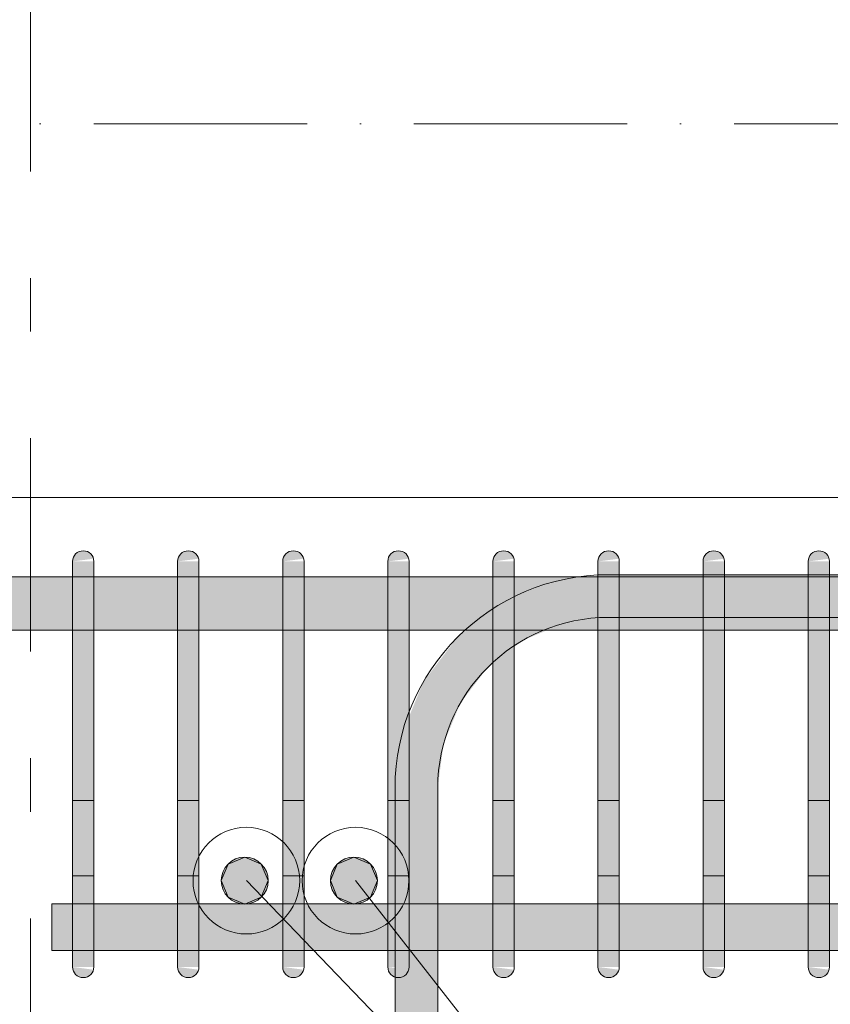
# Model space of a CAD drawing. Header units: millimetres. Extents: x -25607 to 9385, y 1894 to 10168.
# Tile 65 of 181: x -8380 to -8000, y 8682 to 9144. Entities that reach past the tile are written whole.
import ezdxf

# ---------------------------------------------------------------- set-up
doc = ezdxf.new("R2010")
doc.units = ezdxf.units.MM
doc.linetypes.add('Čerchovaná', pattern=[150, 100, -25, 0, -25])
doc.linetypes.add('Čára osnovy', pattern=[225, 100, -50, 25, -50])
for name, color, linetype, lineweight in [('A-FLOR-LEVL', 51, 'Continuous', 5), ('S-BEAM', 12, 'Continuous', 9), ('S-COLS', 52, 'Continuous', 9), ('S-GRID', 1, 'Continuous', 5), ('S-RBAR', 171, 'Continuous', 5), ('S-RBAR-IDEN', 171, 'Continuous', 5)]:
    doc.layers.add(name, color=color, linetype=linetype, lineweight=lineweight)

msp = doc.modelspace()

# ---------------------------------------------------------------- hatches: boundary and pattern name
at = {"layer": 'S-RBAR'}
for color, points in [(7, [(-8355.23, 8890), (-8345.4, 8891.29), (-8345.9, 8892.5), (-8346.69, 8893.54), (-8347.89, 8894.4), (-8348.94, 8894.83), (-8350.23, 8895), (-8351.52, 8894.83), (-8352.73, 8894.33), (-8353.77, 8893.54), (-8354.56, 8892.5), (-8355.06, 8891.29)]), (7, [(-8305.97, 8890), (-8296.14, 8891.29), (-8296.64, 8892.5), (-8297.43, 8893.54), (-8298.47, 8894.33), (-8300.46, 8894.93), (-8300.97, 8895), (-8302.26, 8894.83), (-8303.47, 8894.33), (-8304.5, 8893.54), (-8305.3, 8892.5), (-8305.8, 8891.29)]), (7, [(-8256.7, 8890), (-8246.87, 8891.29), (-8247.37, 8892.5), (-8248.17, 8893.54), (-8249.37, 8894.4), (-8250.41, 8894.83), (-8251.7, 8895), (-8253, 8894.83), (-8254.2, 8894.33), (-8255.24, 8893.54), (-8256.03, 8892.5), (-8256.53, 8891.29)]), (7, [(-8207.44, 8890), (-8197.61, 8891.29), (-8198.11, 8892.5), (-8198.91, 8893.54), (-8200.1, 8894.4), (-8201.15, 8894.83), (-8202.44, 8895), (-8203.74, 8894.83), (-8204.94, 8894.33), (-8205.98, 8893.54), (-8206.77, 8892.5), (-8207.27, 8891.29)]), (7, [(-8158.18, 8890), (-8148.35, 8891.29), (-8148.85, 8892.5), (-8149.64, 8893.54), (-8150.84, 8894.4), (-8151.88, 8894.83), (-8153.18, 8895), (-8154.47, 8894.83), (-8155.68, 8894.33), (-8156.71, 8893.54), (-8157.51, 8892.5), (-8158.01, 8891.29)]), (7, [(-8108.92, 8890), (-8099.09, 8891.29), (-8099.59, 8892.5), (-8100.38, 8893.54), (-8101.58, 8894.4), (-8102.62, 8894.83), (-8103.92, 8895), (-8105.21, 8894.83), (-8106.42, 8894.33), (-8107.56, 8893.39), (-8108.25, 8892.5), (-8108.75, 8891.29)]), (7, [(-8059.65, 8890), (-8049.82, 8891.29), (-8050.32, 8892.5), (-8051.12, 8893.54), (-8052.32, 8894.4), (-8053.36, 8894.83), (-8054.65, 8895), (-8055.95, 8894.83), (-8057.15, 8894.33), (-8058.19, 8893.54), (-8058.98, 8892.5), (-8059.48, 8891.29)]), (7, [(-8010.39, 8890), (-8000.56, 8891.29), (-8001.06, 8892.5), (-8001.86, 8893.54), (-8003.05, 8894.4), (-8004.1, 8894.83), (-8005.39, 8895), (-8006.68, 8894.83), (-8007.89, 8894.33), (-8008.93, 8893.54), (-8009.72, 8892.5), (-8010.22, 8891.29)]), (7, [(-8345.23, 8865), (-8345.23, 8890), (-8355.23, 8890), (-8355.23, 8865)]), (7, [(-8295.97, 8865), (-8296.14, 8890), (-8305.97, 8890), (-8305.97, 8865), (-8300.46, 8865)]), (7, [(-8246.7, 8865), (-8246.7, 8890), (-8256.7, 8890), (-8256.7, 8865)]), (7, [(-8197.44, 8865), (-8197.44, 8890), (-8207.44, 8890), (-8207.44, 8865)]), (7, [(-8148.18, 8865), (-8148.18, 8890), (-8158.18, 8890), (-8158.18, 8865)]), (7, [(-8107.56, 8865), (-8098.92, 8865), (-8099.09, 8890), (-8108.92, 8890), (-8108.92, 8865)]), (7, [(-8049.65, 8865), (-8049.65, 8890), (-8059.65, 8890), (-8059.65, 8865)]), (7, [(-8000.39, 8865), (-8000.39, 8890), (-8010.39, 8890), (-8010.39, 8865)]), (7, [(-8345.23, 8725), (-8345.23, 8865), (-8355.23, 8865), (-8355.23, 8725)]), (7, [(-8295.97, 8725), (-8295.97, 8865), (-8305.97, 8865), (-8305.97, 8725), (-8300.46, 8725)]), (7, [(-8246.7, 8725), (-8246.7, 8865), (-8256.7, 8865), (-8256.7, 8725)]), (7, [(-8197.44, 8725), (-8197.44, 8865), (-8207.44, 8865), (-8207.44, 8725)]), (7, [(-8148.18, 8725), (-8148.18, 8865), (-8158.18, 8865), (-8158.18, 8725)]), (7, [(-8098.92, 8725), (-8098.92, 8865), (-8108.92, 8865), (-8108.92, 8725), (-8107.56, 8725)]), (7, [(-8049.65, 8725), (-8049.65, 8865), (-8059.65, 8865), (-8059.65, 8725)]), (7, [(-8000.39, 8725), (-8000.39, 8865), (-8010.39, 8865), (-8010.39, 8725)]), (256, [(-8274.51, 8729.45), (-8266.73, 8732.67), (-8263.51, 8740.45), (-8266.73, 8748.22), (-8274.51, 8751.45), (-8282.29, 8748.22), (-8285.51, 8740.45), (-8282.29, 8732.67)]), (256, [(-8223.34, 8729.45), (-8215.56, 8732.67), (-8212.34, 8740.45), (-8215.56, 8748.22), (-8223.34, 8751.45), (-8231.12, 8748.22), (-8234.34, 8740.45), (-8231.12, 8732.67)]), (7, [(-8345.4, 8700), (-8345.23, 8700), (-8345.23, 8725), (-8355.23, 8725), (-8355.23, 8700), (-8350.23, 8700)]), (7, [(-8296.14, 8700), (-8295.97, 8700), (-8295.97, 8725), (-8305.97, 8725), (-8305.97, 8700), (-8300.46, 8700)]), (7, [(-8246.87, 8700), (-8246.7, 8700), (-8246.7, 8725), (-8256.7, 8725), (-8256.7, 8700), (-8251.7, 8700)]), (7, [(-8197.61, 8700), (-8197.44, 8700), (-8197.44, 8725), (-8207.44, 8725), (-8207.44, 8700), (-8202.44, 8700)]), (7, [(-8148.35, 8700), (-8148.18, 8700), (-8148.18, 8725), (-8158.18, 8725), (-8158.18, 8700), (-8153.18, 8700)]), (7, [(-8099.09, 8700), (-8098.92, 8700), (-8098.92, 8725), (-8108.92, 8725), (-8108.92, 8700), (-8103.92, 8700)]), (7, [(-8049.82, 8700), (-8049.65, 8700), (-8049.65, 8725), (-8059.65, 8725), (-8059.65, 8700), (-8054.65, 8700)]), (7, [(-8000.56, 8700), (-8000.39, 8700), (-8000.39, 8725), (-8010.39, 8725), (-8010.39, 8700), (-8005.39, 8700)]), (7, [(-8350.23, 8695), (-8348.94, 8695.17), (-8347.73, 8695.67), (-8346.69, 8696.46), (-8345.9, 8697.5), (-8345.4, 8698.71), (-8355.23, 8700), (-8355.06, 8698.71), (-8354.56, 8697.5), (-8353.77, 8696.46), (-8352.73, 8695.67), (-8351.52, 8695.17)]), (7, [(-8300.97, 8695), (-8299.67, 8695.17), (-8298.47, 8695.67), (-8297.43, 8696.46), (-8296.64, 8697.5), (-8296.14, 8698.71), (-8305.97, 8700), (-8305.8, 8698.71), (-8305.3, 8697.5), (-8304.5, 8696.46), (-8303.47, 8695.67), (-8302.26, 8695.17)]), (7, [(-8251.7, 8695), (-8250.41, 8695.17), (-8249.2, 8695.67), (-8248.17, 8696.46), (-8247.37, 8697.5), (-8246.87, 8698.71), (-8256.7, 8700), (-8256.53, 8698.71), (-8256.03, 8697.5), (-8255.24, 8696.46), (-8254.2, 8695.67), (-8253, 8695.17)]), (7, [(-8202.44, 8695), (-8201.15, 8695.17), (-8199.94, 8695.67), (-8198.91, 8696.46), (-8198.11, 8697.5), (-8197.61, 8698.71), (-8207.44, 8700), (-8207.27, 8698.71), (-8206.77, 8697.5), (-8205.98, 8696.46), (-8204.94, 8695.67), (-8203.74, 8695.17)]), (7, [(-8153.18, 8695), (-8151.88, 8695.17), (-8150.68, 8695.67), (-8149.64, 8696.46), (-8148.85, 8697.5), (-8148.35, 8698.71), (-8158.18, 8700), (-8158.01, 8698.71), (-8157.51, 8697.5), (-8156.71, 8696.46), (-8155.68, 8695.67), (-8154.47, 8695.17)]), (7, [(-8103.92, 8695), (-8102.62, 8695.17), (-8101.42, 8695.67), (-8100.38, 8696.46), (-8099.59, 8697.5), (-8099.09, 8698.71), (-8108.92, 8700), (-8108.75, 8698.71), (-8108.25, 8697.5), (-8107.45, 8696.46), (-8106.42, 8695.67), (-8105.21, 8695.17)]), (7, [(-8054.65, 8695), (-8053.36, 8695.17), (-8052.15, 8695.67), (-8051.12, 8696.46), (-8050.32, 8697.5), (-8049.82, 8698.71), (-8059.65, 8700), (-8059.48, 8698.71), (-8058.98, 8697.5), (-8058.19, 8696.46), (-8057.15, 8695.67), (-8055.95, 8695.17)]), (7, [(-8005.39, 8695), (-8004.1, 8695.17), (-8002.89, 8695.67), (-8001.86, 8696.46), (-8001.06, 8697.5), (-8000.56, 8698.71), (-8010.39, 8700), (-8010.22, 8698.71), (-8009.72, 8697.5), (-8008.93, 8696.46), (-8007.89, 8695.67), (-8006.68, 8695.17)])]:
    msp.add_hatch(color=color, dxfattribs=at).paths.add_polyline_path(points)
h = msp.add_hatch(color=7, dxfattribs=at)
h.paths.add_polyline_path([(-10732.07, 8857.8), (-10564.43, 8857.8), (-10564.43, 8882.8), (-10732.07, 8882.8), (-10732.07, 8863.81)])
h.paths.add_polyline_path([(-10760, 8857.8), (-10742.07, 8857.8), (-10742.07, 8882.8), (-10760, 8882.8), (-10760, 8863.81)])
h.paths.add_polyline_path([(-7035, 8857.8), (-7035, 8882.8), (-7123.69, 8882.8), (-7123.69, 8857.8), (-7065.91, 8857.8)])
h.paths.add_polyline_path([(-10554.43, 8857.8), (-10386.78, 8857.8), (-10386.78, 8882.8), (-10554.43, 8882.8), (-10554.43, 8863.81)])
h.paths.add_polyline_path([(-7837.5, 8857.8), (-7764.89, 8857.8), (-7764.89, 8882.8), (-7851.13, 8882.8), (-7851.13, 8857.8)])
h.paths.add_polyline_path([(-10376.78, 8857.8), (-10209.14, 8857.8), (-10209.14, 8882.8), (-10376.78, 8882.8), (-10376.78, 8863.81)])
h.paths.add_polyline_path([(-10199.14, 8857.8), (-10009.14, 8857.8), (-10009.14, 8882.8), (-10199.14, 8882.8), (-10199.14, 8863.81)])
h.paths.add_polyline_path([(-7754.89, 8857.8), (-7668.65, 8857.8), (-7668.65, 8882.8), (-7754.89, 8882.8), (-7754.89, 8863.81)])
h.paths.add_polyline_path([(-7961.13, 8857.8), (-7961.13, 8882.8), (-8000.39, 8882.8), (-8000.39, 8857.8), (-7991.82, 8857.8)])
h.paths.add_polyline_path([(-7861.13, 8857.8), (-7861.13, 8882.8), (-7951.13, 8882.8), (-7951.13, 8857.8)])
h.paths.add_polyline_path([(-8108.92, 8857.8), (-8108.92, 8882.8), (-8148.18, 8882.8), (-8148.18, 8857.8), (-8146.14, 8857.8)])
h.paths.add_polyline_path([(-8059.65, 8857.8), (-8059.65, 8882.8), (-8098.92, 8882.8), (-8098.92, 8857.8)])
h.paths.add_polyline_path([(-8010.39, 8857.8), (-8010.39, 8882.8), (-8049.65, 8882.8), (-8049.65, 8857.8)])
h.paths.add_polyline_path([(-9999.14, 8857.8), (-9916.59, 8857.8), (-9916.59, 8882.8), (-9999.14, 8882.8), (-9999.14, 8863.81)])
h.paths.add_polyline_path([(-9906.59, 8857.8), (-9824.05, 8857.8), (-9824.05, 8882.8), (-9906.59, 8882.8), (-9906.59, 8863.81)])
h.paths.add_polyline_path([(-9721.5, 8857.8), (-9638.96, 8857.8), (-9638.96, 8882.8), (-9721.5, 8882.8), (-9721.5, 8863.81)])
h.paths.add_polyline_path([(-9814.05, 8857.8), (-9731.5, 8857.8), (-9731.5, 8882.8), (-9814.05, 8882.8), (-9814.05, 8863.81)])
h.paths.add_polyline_path([(-9536.41, 8857.8), (-9453.87, 8857.8), (-9453.87, 8882.8), (-9536.41, 8882.8), (-9536.41, 8863.81)])
h.paths.add_polyline_path([(-9628.96, 8857.8), (-9546.41, 8857.8), (-9546.41, 8882.8), (-9628.96, 8882.8), (-9628.96, 8863.81)])
h.paths.add_polyline_path([(-8256.7, 8857.8), (-8256.7, 8882.8), (-8295.97, 8882.8), (-8295.97, 8857.8)])
h.paths.add_polyline_path([(-8207.44, 8857.8), (-8207.44, 8882.8), (-8246.7, 8882.8), (-8246.7, 8857.8)])
h.paths.add_polyline_path([(-8197.44, 8857.8), (-8158.18, 8857.8), (-8158.18, 8882.8), (-8197.44, 8882.8), (-8197.44, 8863.81)])
h.paths.add_polyline_path([(-8453.76, 8857.8), (-8453.76, 8882.8), (-8493.02, 8882.8), (-8493.02, 8857.8), (-8454.78, 8857.8)])
h.paths.add_polyline_path([(-8404.49, 8857.8), (-8404.49, 8882.8), (-8443.76, 8882.8), (-8443.76, 8857.8)])
h.paths.add_polyline_path([(-8355.23, 8857.8), (-8355.23, 8882.8), (-8394.49, 8882.8), (-8394.49, 8857.8)])
h.paths.add_polyline_path([(-8305.97, 8857.8), (-8305.97, 8882.8), (-8345.23, 8882.8), (-8345.23, 8857.8)])
h.paths.add_polyline_path([(-9443.87, 8857.8), (-9361.32, 8857.8), (-9361.32, 8882.8), (-9443.87, 8882.8), (-9443.87, 8863.81)])
h.paths.add_polyline_path([(-9258.78, 8857.8), (-9176.23, 8857.8), (-9176.23, 8882.8), (-9258.78, 8882.8), (-9258.78, 8863.81)])
h.paths.add_polyline_path([(-9351.32, 8857.8), (-9268.78, 8857.8), (-9268.78, 8882.8), (-9351.32, 8882.8), (-9351.32, 8863.81)])
h.paths.add_polyline_path([(-9073.69, 8857.8), (-8991.14, 8857.8), (-8991.14, 8882.8), (-9073.69, 8882.8), (-9073.69, 8863.81)])
h.paths.add_polyline_path([(-8601.54, 8857.8), (-8601.54, 8882.8), (-8640.81, 8882.8), (-8640.81, 8857.8), (-8609.1, 8857.8)])
h.paths.add_polyline_path([(-9166.23, 8857.8), (-9083.69, 8857.8), (-9083.69, 8882.8), (-9166.23, 8882.8), (-9166.23, 8863.81)])
h.paths.add_polyline_path([(-8981.14, 8857.8), (-8898.59, 8857.8), (-8898.59, 8882.8), (-8981.14, 8882.8), (-8981.14, 8863.81)])
h.paths.add_polyline_path([(-8552.28, 8857.8), (-8552.28, 8882.8), (-8591.54, 8882.8), (-8591.54, 8857.8)])
h.paths.add_polyline_path([(-8542.28, 8857.8), (-8503.02, 8857.8), (-8503.02, 8882.8), (-8542.28, 8882.8), (-8542.28, 8863.81)])
h.paths.add_polyline_path([(-8749.33, 8857.8), (-8749.33, 8882.8), (-8788.59, 8882.8), (-8788.59, 8857.8), (-8763.41, 8857.8)])
h.paths.add_polyline_path([(-8700.07, 8857.8), (-8700.07, 8882.8), (-8739.33, 8882.8), (-8739.33, 8857.8)])
h.paths.add_polyline_path([(-7562.41, 8857.8), (-7476.17, 8857.8), (-7476.17, 8882.8), (-7562.41, 8882.8), (-7562.41, 8863.81)])
h.paths.add_polyline_path([(-7658.65, 8857.8), (-7572.41, 8857.8), (-7572.41, 8882.8), (-7658.65, 8882.8), (-7658.65, 8863.81)])
h.paths.add_polyline_path([(-8888.59, 8857.8), (-8798.59, 8857.8), (-8798.59, 8882.8), (-8888.59, 8882.8), (-8888.59, 8863.81)])
h.paths.add_polyline_path([(-8690.07, 8857.8), (-8650.81, 8857.8), (-8650.81, 8882.8), (-8690.07, 8882.8), (-8690.07, 8863.81)])
h.paths.add_polyline_path([(-7133.69, 8857.8), (-7133.69, 8882.8), (-7273.69, 8882.8), (-7273.69, 8857.8), (-7220.23, 8857.8)])
h.paths.add_polyline_path([(-7369.93, 8857.8), (-7283.69, 8857.8), (-7283.69, 8882.8), (-7369.93, 8882.8), (-7369.93, 8863.81)])
h.paths.add_polyline_path([(-7379.93, 8857.8), (-7379.93, 8882.8), (-7466.17, 8882.8), (-7466.17, 8857.8)])
h = msp.add_hatch(color=7, dxfattribs=at)
h.paths.add_polyline_path([(-8197.44, 8783.8), (-8184.05, 8783.8), (-8181.32, 8804.51), (-8173.33, 8823.8), (-8160.62, 8840.37), (-8158.18, 8842.24), (-8158.18, 8857.8), (-8170.47, 8857.8), (-8174.76, 8854.51), (-8190.65, 8833.8), (-8197.44, 8817.41), (-8197.44, 8804.69)])
h.paths.add_polyline_path([(-8148.18, 8849.92), (-8144.05, 8853.09), (-8132.66, 8857.8), (-8148.18, 8857.8), (-8148.18, 8853.09)])
h.paths.add_polyline_path([(-8108.92, 8882.8), (-8108.92, 8883.16), (-8111.65, 8882.8)])
h = msp.add_hatch(color=7, dxfattribs=at)
h.paths.add_polyline_path([(-7484.05, 8882.8), (-7484.05, 8883.8), (-7562.41, 8883.8), (-7562.41, 8882.8), (-7490.28, 8882.8)])
h.paths.add_polyline_path([(-8098.92, 8882.8), (-8059.65, 8882.8), (-8059.65, 8883.8), (-8098.92, 8883.8)])
h.paths.add_polyline_path([(-8049.65, 8882.8), (-8010.39, 8882.8), (-8010.39, 8883.8), (-8049.65, 8883.8)])
h.paths.add_polyline_path([(-7572.41, 8882.8), (-7572.41, 8883.8), (-7658.65, 8883.8), (-7658.65, 8882.8), (-7606.02, 8882.8)])
h.paths.add_polyline_path([(-8000.39, 8882.8), (-7961.13, 8882.8), (-7961.13, 8883.8), (-8000.39, 8883.8)])
h.paths.add_polyline_path([(-7668.65, 8882.8), (-7668.65, 8883.8), (-7754.89, 8883.8), (-7754.89, 8882.8), (-7683.18, 8882.8)])
h.paths.add_polyline_path([(-7951.13, 8882.8), (-7861.13, 8882.8), (-7861.13, 8883.8), (-7951.13, 8883.8)])
h.paths.add_polyline_path([(-7764.89, 8882.8), (-7764.89, 8883.8), (-7851.13, 8883.8), (-7851.13, 8882.8), (-7837.5, 8882.8)])
h = msp.add_hatch(color=7, dxfattribs=at)
h.paths.add_polyline_path([(-8204.05, 7883.8), (-8203.05, 7883.8), (-8203.05, 7916), (-8204.05, 7916), (-8204.05, 7884.87)])
h.paths.add_polyline_path([(-8184.05, 7883.8), (-8184.05, 7916), (-8185.05, 7916), (-8185.05, 7883.8), (-8184.72, 7883.8)])
h.paths.add_polyline_path([(-8203.05, 7924), (-8203.05, 8016), (-8204.05, 8016), (-8204.05, 7924)])
h.paths.add_polyline_path([(-8184.05, 7924), (-8184.05, 8016), (-8185.05, 8016), (-8184.86, 7924), (-8184.72, 7924)])
h.paths.add_polyline_path([(-8184.05, 8024), (-8184.05, 8116), (-8185.05, 8116), (-8184.86, 8024), (-8184.72, 8024)])
h.paths.add_polyline_path([(-8204.05, 8024), (-8203.05, 8024), (-8203.05, 8116), (-8204.05, 8116), (-8204.05, 8068.42)])
h.paths.add_polyline_path([(-8203.05, 8124), (-8203.05, 8216), (-8204.05, 8216), (-8204.05, 8124)])
h.paths.add_polyline_path([(-8184.05, 8124), (-8184.05, 8216), (-8185.05, 8216), (-8184.86, 8124), (-8184.72, 8124)])
h.paths.add_polyline_path([(-8203.05, 8224), (-8203.05, 8316), (-8204.05, 8316), (-8204.05, 8224)])
h.paths.add_polyline_path([(-8184.86, 8224), (-8184.05, 8224), (-8184.05, 8316), (-8185.05, 8316), (-8185.05, 8224)])
h.paths.add_polyline_path([(-8184.72, 8324), (-8184.05, 8324), (-8184.05, 8416), (-8185.05, 8416), (-8184.86, 8324)])
h.paths.add_polyline_path([(-8204.05, 8324), (-8203.05, 8324), (-8203.05, 8416), (-8204.05, 8416), (-8204.05, 8374.34)])
h.paths.add_polyline_path([(-8184.05, 8424), (-8184.05, 8516), (-8185.05, 8516), (-8184.86, 8424), (-8184.72, 8424)])
h.paths.add_polyline_path([(-8203.05, 8424), (-8203.05, 8516), (-8204.05, 8516), (-8204.05, 8424)])
h.paths.add_polyline_path([(-8184.05, 8524), (-8184.05, 8616), (-8185.05, 8616), (-8184.86, 8524), (-8184.72, 8524)])
h.paths.add_polyline_path([(-8204.05, 8524), (-8203.05, 8524), (-8203.05, 8616), (-8204.05, 8616), (-8204.05, 8557.89)])
h.paths.add_polyline_path([(-8184.05, 8624), (-8184.05, 8707.64), (-8197.44, 8707.64), (-8197.61, 8700), (-8204.05, 8700), (-8204.05, 8699.55), (-8197.61, 8698.71), (-8198.11, 8697.5), (-8198.91, 8696.46), (-8199.94, 8695.67), (-8201.15, 8695.17), (-8202.44, 8695), (-8204.05, 8695), (-8204.05, 8624), (-8203.05, 8624), (-8203.05, 8660), (-8185.05, 8660), (-8184.86, 8624), (-8184.72, 8624)])
h.paths.add_polyline_path([(-8184.05, 8729.64), (-8184.05, 8783.8), (-8197.44, 8783.8), (-8197.44, 8729.64), (-8184.72, 8729.64)])
h = msp.add_hatch(color=256, dxfattribs=at)
edge = h.paths.add_edge_path()
edge.add_arc((-8274.51, 8740.45), 11, 0, 360)
h = msp.add_hatch(color=256, dxfattribs=at)
edge = h.paths.add_edge_path()
edge.add_arc((-8223.34, 8740.45), 11, 0, 360)
h = msp.add_hatch(color=7, dxfattribs=at)
h.paths.add_polyline_path([(-8345.23, 8707.64), (-8305.97, 8707.92), (-8305.97, 8729.64), (-8345.23, 8729.64), (-8345.23, 8707.92)])
h.paths.add_polyline_path([(-6191.24, 8707.64), (-6105, 8707.92), (-6105, 8729.64), (-6191.24, 8729.64), (-6191.24, 8707.92)])
h.paths.add_polyline_path([(-7143.07, 8707.64), (-7133.69, 8707.92), (-7133.69, 8729.64), (-7273.69, 8729.64), (-7273.69, 8707.64), (-7220.23, 8707.64)])
h.paths.add_polyline_path([(-8355.23, 8707.64), (-8355.23, 8729.64), (-8365, 8729.64), (-8365, 8707.64)])
h.paths.add_polyline_path([(-7104.49, 8707.64), (-6983.06, 8707.92), (-6983.06, 8729.64), (-7123.69, 8729.64), (-7123.69, 8707.64)])
h.paths.add_polyline_path([(-6217.16, 8707.64), (-6201.24, 8707.92), (-6201.24, 8729.64), (-6287.48, 8729.64), (-6287.48, 8707.64), (-6255.73, 8707.64)])
h.paths.add_polyline_path([(-5849.36, 8707.64), (-5809.79, 8707.92), (-5809.79, 8729.64), (-5849.36, 8729.64), (-5849.36, 8707.68)])
h.paths.add_polyline_path([(-8295.97, 8707.64), (-8256.7, 8707.92), (-8256.7, 8729.64), (-8295.97, 8729.64), (-8295.97, 8707.92)])
h.paths.add_polyline_path([(-5875.84, 8707.64), (-5871.03, 8707.64), (-5873.19, 8710.85), (-5875.84, 8717.24), (-5876.86, 8725), (-5876.86, 8729.64), (-5898.93, 8729.64), (-5898.93, 8707.64)])
h.paths.add_polyline_path([(-8246.7, 8707.64), (-8207.44, 8707.92), (-8207.44, 8729.64), (-8246.7, 8729.64), (-8246.7, 8707.92)])
h.paths.add_polyline_path([(-6297.48, 8707.64), (-6297.48, 8729.64), (-6383.72, 8729.64), (-6383.72, 8707.64), (-6332.89, 8707.64)])
h.paths.add_polyline_path([(-5425, 8707.64), (-5425, 8729.64), (-5426.86, 8729.64), (-5426.86, 8725), (-5427.89, 8717.24), (-5430.88, 8710), (-5432.7, 8707.64), (-5427.89, 8707.64)])
h.paths.add_polyline_path([(-7283.69, 8707.64), (-7283.69, 8729.64), (-7369.93, 8729.64), (-7369.93, 8707.64), (-7297.39, 8707.64)])
h.paths.add_polyline_path([(-6393.72, 8707.64), (-6393.72, 8729.64), (-6479.96, 8729.64), (-6479.96, 8707.64), (-6410.05, 8707.64)])
h.paths.add_polyline_path([(-8197.44, 8707.64), (-8158.18, 8707.92), (-8158.18, 8729.64), (-8197.44, 8729.64), (-8197.44, 8707.92)])
h.paths.add_polyline_path([(-8148.18, 8707.64), (-8108.92, 8707.92), (-8108.92, 8729.64), (-8148.18, 8729.64), (-8148.18, 8707.92)])
h.paths.add_polyline_path([(-6973.06, 8707.64), (-6832.44, 8707.92), (-6832.44, 8729.64), (-6973.06, 8729.64), (-6973.06, 8707.92)])
h.paths.add_polyline_path([(-5947.1, 8707.64), (-5908.93, 8707.92), (-5908.93, 8729.64), (-5948.5, 8729.64), (-5948.5, 8707.64)])
h.paths.add_polyline_path([(-5451.69, 8707.64), (-5446.86, 8707.68), (-5442.72, 8710.86), (-5439.54, 8715), (-5437.54, 8719.82), (-5436.86, 8725), (-5437.54, 8729.64), (-5452.79, 8729.64), (-5452.79, 8707.64)])
h.paths.add_polyline_path([(-5462.79, 8707.64), (-5462.79, 8729.64), (-5489.78, 8729.64), (-5470.99, 8710.85), (-5466.76, 8707.64), (-5464.63, 8707.64)])
h.paths.add_polyline_path([(-5799.79, 8707.64), (-5760.22, 8707.92), (-5760.22, 8729.64), (-5799.79, 8729.64), (-5799.79, 8707.92)])
h.paths.add_polyline_path([(-5481.93, 8707.64), (-5502.36, 8728.07), (-5502.36, 8707.64), (-5484.14, 8707.64)])
h.paths.add_polyline_path([(-7379.93, 8707.64), (-7379.93, 8729.64), (-7466.17, 8729.64), (-7466.17, 8707.64), (-7413.13, 8707.64)])
h.paths.add_polyline_path([(-6095, 8707.64), (-6057.64, 8707.92), (-6057.64, 8729.64), (-6095, 8729.64), (-6095, 8707.92)])
h.paths.add_polyline_path([(-8098.92, 8707.64), (-8059.65, 8707.92), (-8059.65, 8729.64), (-8098.92, 8729.64), (-8098.92, 8707.92)])
h.paths.add_polyline_path([(-8049.65, 8707.64), (-8010.39, 8707.92), (-8010.39, 8729.64), (-8049.65, 8729.64), (-8049.65, 8707.92)])
h.paths.add_polyline_path([(-6489.96, 8707.64), (-6489.96, 8729.64), (-6576.2, 8729.64), (-6576.2, 8707.64), (-6525.79, 8707.64)])
h.paths.add_polyline_path([(-7476.17, 8707.64), (-7476.17, 8729.64), (-7562.41, 8729.64), (-7562.41, 8707.64), (-7490.28, 8707.64)])
h.paths.add_polyline_path([(-8000.39, 8707.64), (-7961.13, 8707.92), (-7961.13, 8729.64), (-8000.39, 8729.64), (-8000.39, 8707.92)])
h.paths.add_polyline_path([(-5513.43, 8707.64), (-5512.36, 8707.92), (-5512.36, 8729.64), (-5551.93, 8729.64), (-5551.93, 8707.64), (-5522.72, 8707.64)])
h.paths.add_polyline_path([(-6822.44, 8707.64), (-6682.44, 8707.92), (-6682.44, 8729.64), (-6822.44, 8729.64), (-6822.44, 8707.92)])
h.paths.add_polyline_path([(-6047.64, 8707.64), (-6008.07, 8707.92), (-6008.07, 8729.64), (-6047.64, 8729.64), (-6047.64, 8707.92)])
h.paths.add_polyline_path([(-5985.68, 8707.64), (-5958.5, 8707.92), (-5958.5, 8729.64), (-5998.07, 8729.64), (-5998.07, 8707.64)])
h.paths.add_polyline_path([(-5750.22, 8707.64), (-5710.65, 8707.92), (-5710.65, 8729.64), (-5750.22, 8729.64), (-5750.22, 8707.92)])
h.paths.add_polyline_path([(-7951.13, 8707.64), (-7861.13, 8707.92), (-7861.13, 8729.64), (-7951.13, 8729.64), (-7951.13, 8707.92)])
h.paths.add_polyline_path([(-5599.88, 8707.64), (-5561.93, 8707.92), (-5561.93, 8729.64), (-5601.5, 8729.64), (-5601.5, 8707.64)])
h.paths.add_polyline_path([(-6586.2, 8707.64), (-6586.2, 8729.64), (-6672.44, 8729.64), (-6672.44, 8707.64), (-6602.95, 8707.64)])
h.paths.add_polyline_path([(-7851.13, 8707.64), (-7764.89, 8707.92), (-7764.89, 8729.64), (-7851.13, 8729.64), (-7851.13, 8707.92)])
h.paths.add_polyline_path([(-5700.65, 8707.64), (-5661.07, 8707.92), (-5661.07, 8729.64), (-5700.65, 8729.64), (-5700.65, 8707.92)])
h.paths.add_polyline_path([(-5638.46, 8707.64), (-5611.5, 8707.92), (-5611.5, 8729.64), (-5651.07, 8729.64), (-5651.07, 8707.64)])
h.paths.add_polyline_path([(-7572.41, 8707.64), (-7572.41, 8729.64), (-7658.65, 8729.64), (-7658.65, 8707.64), (-7606.02, 8707.64)])
h.paths.add_polyline_path([(-7754.89, 8707.64), (-7668.65, 8707.92), (-7668.65, 8729.64), (-7754.89, 8729.64), (-7754.89, 8707.92)])
h.paths.add_polyline_path([(-5859.36, 8709.59), (-5859.36, 8729.64), (-5866.86, 8729.64), (-5866.86, 8725), (-5866.18, 8719.82), (-5864.18, 8715), (-5860.99, 8710.85), (-5859.89, 8710)])

# ---------------------------------------------------------------- linework, layer by layer
at = {"layer": 'A-FLOR-LEVL', "linetype": 'Čerchovaná'}
msp.add_line((-25606.81, 9095), (-4574.67, 9095), dxfattribs=at)
at = {"layer": 'S-BEAM'}
msp.add_line((-5900, 8920), (-8150, 8920), dxfattribs=at)
msp.add_line((-5900, 8920), (-8150, 8920), dxfattribs=at)
at = {"layer": 'S-COLS'}
for p, q in [((-8150, 8920), (-8600, 8920)), ((-8600, 8920), (-8150, 8920))]:
    msp.add_line(p, q, dxfattribs=at)
at = {"layer": 'S-GRID', "linetype": 'Čára osnovy', "lineweight": 9}
msp.add_line((-8375, 4797.76), (-8375, 9992.7), dxfattribs=at)
at = {"layer": 'S-RBAR'}
for p, q in [((-8355.23, 8890), (-8355.23, 8865)), ((-8355.23, 8890), (-8355.23, 8865)), ((-8345.23, 8890), (-8345.23, 8865)), ((-8345.23, 8890), (-8345.23, 8865)), ((-8305.97, 8890), (-8305.97, 8865)), ((-8305.97, 8890), (-8305.97, 8865)), ((-8295.97, 8890), (-8295.97, 8865)), ((-8295.97, 8890), (-8295.97, 8865)), ((-8256.7, 8890), (-8256.7, 8865)), ((-8256.7, 8890), (-8256.7, 8865)), ((-8246.7, 8890), (-8246.7, 8865)), ((-8246.7, 8890), (-8246.7, 8865)), ((-8207.44, 8890), (-8207.44, 8865)), ((-8207.44, 8890), (-8207.44, 8865)), ((-8197.44, 8890), (-8197.44, 8865)), ((-8197.44, 8890), (-8197.44, 8865)), ((-8158.18, 8890), (-8158.18, 8865)), ((-8158.18, 8890), (-8158.18, 8865)), ((-8148.18, 8890), (-8148.18, 8865)), ((-8148.18, 8890), (-8148.18, 8865)), ((-8108.92, 8890), (-8108.92, 8865)), ((-8108.92, 8890), (-8108.92, 8865)), ((-8098.92, 8890), (-8098.92, 8865)), ((-8098.92, 8890), (-8098.92, 8865)), ((-8059.65, 8890), (-8059.65, 8865)), ((-8059.65, 8890), (-8059.65, 8865)), ((-8049.65, 8890), (-8049.65, 8865)), ((-8049.65, 8890), (-8049.65, 8865)), ((-8010.39, 8890), (-8010.39, 8865)), ((-8010.39, 8890), (-8010.39, 8865)), ((-8000.39, 8890), (-8000.39, 8865)), ((-8000.39, 8890), (-8000.39, 8865)), ((-7035, 8882.8), (-10760, 8882.8)), ((-7035, 8882.8), (-10760, 8882.8)), ((-7035, 8882.8), (-10760, 8882.8)), ((-8104.05, 8883.8), (-7483.05, 8883.8)), ((-8104.05, 8883.8), (-7484.05, 8883.8)), ((-8355.23, 8725), (-8355.23, 8865)), ((-8355.23, 8865), (-8355.23, 8725)), ((-8345.23, 8725), (-8345.23, 8865)), ((-8345.23, 8865), (-8345.23, 8725)), ((-8305.97, 8725), (-8305.97, 8865)), ((-8305.97, 8865), (-8305.97, 8725)), ((-8295.97, 8725), (-8295.97, 8865)), ((-8295.97, 8865), (-8295.97, 8725)), ((-8256.7, 8725), (-8256.7, 8865)), ((-8256.7, 8865), (-8256.7, 8725)), ((-8246.7, 8725), (-8246.7, 8865)), ((-8246.7, 8865), (-8246.7, 8725)), ((-8207.44, 8725), (-8207.44, 8865)), ((-8207.44, 8865), (-8207.44, 8725)), ((-8197.44, 8725), (-8197.44, 8865)), ((-8197.44, 8865), (-8197.44, 8725)), ((-8158.18, 8725), (-8158.18, 8865)), ((-8158.18, 8865), (-8158.18, 8725)), ((-8148.18, 8725), (-8148.18, 8865)), ((-8148.18, 8865), (-8148.18, 8725)), ((-8108.92, 8725), (-8108.92, 8865)), ((-8108.92, 8865), (-8108.92, 8725)), ((-8104.05, 8863.8), (-7483.05, 8863.8)), ((-8104.05, 8863.8), (-7484.05, 8863.8)), ((-8098.92, 8725), (-8098.92, 8865)), ((-8098.92, 8865), (-8098.92, 8725)), ((-8059.65, 8725), (-8059.65, 8865)), ((-8059.65, 8865), (-8059.65, 8725)), ((-8049.65, 8725), (-8049.65, 8865)), ((-8049.65, 8865), (-8049.65, 8725)), ((-8010.39, 8725), (-8010.39, 8865)), ((-8010.39, 8865), (-8010.39, 8725)), ((-8000.39, 8725), (-8000.39, 8865)), ((-8000.39, 8865), (-8000.39, 8725)), ((-7035, 8857.8), (-10760, 8857.8)), ((-7035, 8857.8), (-10760, 8857.8)), ((-7035, 8857.8), (-10760, 8857.8)), ((-8204.05, 7882.8), (-8204.05, 8783.8)), ((-8204.05, 7883.8), (-8204.05, 8783.8)), ((-8184.05, 7882.8), (-8184.05, 8783.8)), ((-8184.05, 7883.8), (-8184.05, 8783.8)), ((-8355.23, 8778.03), (-8355.23, 8742.68)), ((-8355.23, 8778.03), (-8345.23, 8778.03)), ((-8345.23, 8778.03), (-8345.23, 8742.68)), ((-8305.97, 8778.03), (-8305.97, 8742.68)), ((-8305.97, 8778.03), (-8295.97, 8778.03)), ((-8295.97, 8778.03), (-8295.97, 8742.68)), ((-8256.7, 8778.03), (-8256.7, 8742.68)), ((-8256.7, 8778.03), (-8246.7, 8778.03)), ((-8246.7, 8778.03), (-8246.7, 8742.68)), ((-8207.44, 8778.03), (-8207.44, 8742.68)), ((-8207.44, 8778.03), (-8197.44, 8778.03)), ((-8197.44, 8778.03), (-8197.44, 8742.68)), ((-8158.18, 8778.03), (-8158.18, 8742.68)), ((-8158.18, 8778.03), (-8148.18, 8778.03)), ((-8148.18, 8778.03), (-8148.18, 8742.68)), ((-8108.92, 8778.03), (-8108.92, 8742.68)), ((-8108.92, 8778.03), (-8098.92, 8778.03)), ((-8098.92, 8778.03), (-8098.92, 8742.68)), ((-8059.65, 8778.03), (-8059.65, 8742.68)), ((-8059.65, 8778.03), (-8049.65, 8778.03)), ((-8049.65, 8778.03), (-8049.65, 8742.68)), ((-8010.39, 8778.03), (-8010.39, 8742.68)), ((-8010.39, 8778.03), (-8000.39, 8778.03)), ((-8000.39, 8778.03), (-8000.39, 8742.68)), ((-8282.29, 8748.22), (-8285.51, 8740.45)), ((-8274.51, 8751.45), (-8282.29, 8748.22)), ((-8266.73, 8748.22), (-8274.51, 8751.45)), ((-8263.51, 8740.45), (-8266.73, 8748.22)), ((-8231.12, 8748.22), (-8234.34, 8740.45)), ((-8223.34, 8751.45), (-8231.12, 8748.22)), ((-8215.56, 8748.22), (-8223.34, 8751.45)), ((-8212.34, 8740.45), (-8215.56, 8748.22)), ((-8355.23, 8742.68), (-8355.23, 8700)), ((-8345.23, 8742.68), (-8355.23, 8742.68)), ((-8355.23, 8707.32), (-8355.23, 8742.68)), ((-8345.23, 8742.68), (-8345.23, 8700)), ((-8345.23, 8707.32), (-8345.23, 8742.68)), ((-8305.97, 8742.68), (-8305.97, 8700)), ((-8295.97, 8742.68), (-8305.97, 8742.68)), ((-8305.97, 8707.32), (-8305.97, 8742.68)), ((-8295.97, 8742.68), (-8295.97, 8700)), ((-8295.97, 8707.32), (-8295.97, 8742.68)), ((-8256.7, 8742.68), (-8256.7, 8700)), ((-8246.7, 8742.68), (-8256.7, 8742.68)), ((-8256.7, 8707.32), (-8256.7, 8742.68)), ((-8246.7, 8742.68), (-8246.7, 8700)), ((-8246.7, 8707.32), (-8246.7, 8742.68)), ((-8207.44, 8742.68), (-8207.44, 8700)), ((-8197.44, 8742.68), (-8207.44, 8742.68)), ((-8207.44, 8707.32), (-8207.44, 8742.68)), ((-8197.44, 8742.68), (-8197.44, 8700)), ((-8197.44, 8707.32), (-8197.44, 8742.68)), ((-8158.18, 8742.68), (-8158.18, 8700)), ((-8148.18, 8742.68), (-8158.18, 8742.68)), ((-8158.18, 8707.32), (-8158.18, 8742.68)), ((-8148.18, 8742.68), (-8148.18, 8700)), ((-8148.18, 8707.32), (-8148.18, 8742.68)), ((-8108.92, 8742.68), (-8108.92, 8700)), ((-8098.92, 8742.68), (-8108.92, 8742.68)), ((-8108.92, 8707.32), (-8108.92, 8742.68)), ((-8098.92, 8742.68), (-8098.92, 8700)), ((-8098.92, 8707.32), (-8098.92, 8742.68)), ((-8059.65, 8742.68), (-8059.65, 8700)), ((-8049.65, 8742.68), (-8059.65, 8742.68)), ((-8059.65, 8707.32), (-8059.65, 8742.68)), ((-8049.65, 8742.68), (-8049.65, 8700)), ((-8049.65, 8707.32), (-8049.65, 8742.68)), ((-8010.39, 8742.68), (-8010.39, 8700)), ((-8000.39, 8742.68), (-8010.39, 8742.68)), ((-8010.39, 8707.32), (-8010.39, 8742.68)), ((-8000.39, 8742.68), (-8000.39, 8700)), ((-8000.39, 8707.32), (-8000.39, 8742.68)), ((-8285.51, 8740.45), (-8282.29, 8732.67)), ((-8266.73, 8732.67), (-8263.51, 8740.45)), ((-8234.34, 8740.45), (-8231.12, 8732.67)), ((-8215.56, 8732.67), (-8212.34, 8740.45)), ((-8365, 8729.64), (-5425, 8729.64)), ((-8365, 8707.64), (-8365, 8729.64)), ((-8365, 8729.64), (-5425, 8729.64)), ((-8365, 8707.64), (-8365, 8729.64)), ((-8365, 8729.64), (-5425, 8729.64)), ((-8365, 8707.64), (-8365, 8729.64)), ((-8282.29, 8732.67), (-8274.51, 8729.45)), ((-8274.51, 8729.45), (-8266.73, 8732.67)), ((-8231.12, 8732.67), (-8223.34, 8729.45)), ((-8223.34, 8729.45), (-8215.56, 8732.67)), ((-8355.23, 8725), (-8355.23, 8700)), ((-8355.23, 8725), (-8355.23, 8700)), ((-8345.23, 8725), (-8345.23, 8700)), ((-8345.23, 8725), (-8345.23, 8707.32)), ((-8305.97, 8725), (-8305.97, 8700)), ((-8305.97, 8725), (-8305.97, 8700)), ((-8295.97, 8725), (-8295.97, 8700)), ((-8295.97, 8725), (-8295.97, 8707.32)), ((-8256.7, 8725), (-8256.7, 8700)), ((-8256.7, 8725), (-8256.7, 8700)), ((-8246.7, 8725), (-8246.7, 8700)), ((-8246.7, 8725), (-8246.7, 8707.32)), ((-8207.44, 8725), (-8207.44, 8700)), ((-8207.44, 8725), (-8207.44, 8700)), ((-8197.44, 8725), (-8197.44, 8700)), ((-8197.44, 8725), (-8197.44, 8707.32)), ((-8158.18, 8725), (-8158.18, 8700)), ((-8158.18, 8725), (-8158.18, 8700)), ((-8148.18, 8725), (-8148.18, 8700)), ((-8148.18, 8725), (-8148.18, 8707.32)), ((-8108.92, 8725), (-8108.92, 8700)), ((-8108.92, 8725), (-8108.92, 8700)), ((-8098.92, 8725), (-8098.92, 8700)), ((-8098.92, 8725), (-8098.92, 8707.32)), ((-8059.65, 8725), (-8059.65, 8700)), ((-8059.65, 8725), (-8059.65, 8700)), ((-8049.65, 8725), (-8049.65, 8700)), ((-8049.65, 8725), (-8049.65, 8707.32)), ((-8010.39, 8725), (-8010.39, 8700)), ((-8010.39, 8725), (-8010.39, 8700)), ((-8000.39, 8725), (-8000.39, 8700)), ((-8000.39, 8725), (-8000.39, 8707.32)), ((-8365, 8707.64), (-5425, 8707.64)), ((-8365, 8707.64), (-5425, 8707.64)), ((-8365, 8707.64), (-5425, 8707.64)), ((-8355.23, 8707.32), (-8355.23, 8700)), ((-8345.23, 8707.32), (-8345.23, 8700.85)), ((-8345.23, 8707.32), (-8345.23, 8700.85)), ((-8305.97, 8707.32), (-8305.97, 8700)), ((-8295.97, 8707.32), (-8295.97, 8700.85)), ((-8295.97, 8707.32), (-8295.97, 8700.85)), ((-8256.7, 8707.32), (-8256.7, 8700)), ((-8246.7, 8707.32), (-8246.7, 8700.85)), ((-8246.7, 8707.32), (-8246.7, 8700.85)), ((-8207.44, 8707.32), (-8207.44, 8700)), ((-8197.44, 8707.32), (-8197.44, 8700.85)), ((-8197.44, 8707.32), (-8197.44, 8700.85)), ((-8158.18, 8707.32), (-8158.18, 8700)), ((-8148.18, 8707.32), (-8148.18, 8700.85)), ((-8148.18, 8707.32), (-8148.18, 8700.85)), ((-8108.92, 8707.32), (-8108.92, 8700)), ((-8098.92, 8707.32), (-8098.92, 8700.85)), ((-8098.92, 8707.32), (-8098.92, 8700.85)), ((-8059.65, 8707.32), (-8059.65, 8700)), ((-8049.65, 8707.32), (-8049.65, 8700.85)), ((-8049.65, 8707.32), (-8049.65, 8700.85)), ((-8010.39, 8707.32), (-8010.39, 8700)), ((-8000.39, 8707.32), (-8000.39, 8700.85)), ((-8000.39, 8707.32), (-8000.39, 8700.85))]:
    msp.add_line(p, q, dxfattribs=at)
for centre in [(-8274.51, 8740.45), (-8223.34, 8740.45)]:
    msp.add_circle(centre, 11, dxfattribs=at)
for centre, radius, start, end in [((-8350.23, 8890), 5, 0, 180), ((-8350.23, 8890), 5, 0, 180), ((-8300.97, 8890), 5, 0, 180), ((-8300.97, 8890), 5, 0, 180), ((-8251.7, 8890), 5, 0, 180), ((-8251.7, 8890), 5, 0, 180), ((-8202.44, 8890), 5, 0, 180), ((-8202.44, 8890), 5, 0, 180), ((-8153.18, 8890), 5, 0, 180), ((-8153.18, 8890), 5, 0, 180), ((-8103.92, 8890), 5, 0, 180), ((-8103.92, 8890), 5, 0, 180), ((-8054.65, 8890), 5, 0, 180), ((-8054.65, 8890), 5, 0, 180), ((-8005.39, 8890), 5, 0, 180), ((-8005.39, 8890), 5, 0, 180), ((-8104.05, 8783.8), 100, 90, 180), ((-8104.05, 8783.8), 100, 90, 180), ((-8104.05, 8783.8), 80, 90, 180), ((-8104.05, 8783.8), 80, 90, 180), ((-8350.23, 8700), 5, 180, 0), ((-8350.23, 8700), 5, 180, 0), ((-8350.23, 8700), 5, 180, 0), ((-8300.97, 8700), 5, 180, 0), ((-8300.97, 8700), 5, 180, 0), ((-8300.97, 8700), 5, 180, 0), ((-8251.7, 8700), 5, 180, 0), ((-8251.7, 8700), 5, 180, 0), ((-8251.7, 8700), 5, 180, 0), ((-8202.44, 8700), 5, 180, 0), ((-8202.44, 8700), 5, 180, 0), ((-8202.44, 8700), 5, 180, 0), ((-8153.18, 8700), 5, 180, 0), ((-8153.18, 8700), 5, 180, 0), ((-8153.18, 8700), 5, 180, 0), ((-8103.92, 8700), 5, 180, 0), ((-8103.92, 8700), 5, 180, 0), ((-8103.92, 8700), 5, 180, 0), ((-8054.65, 8700), 5, 180, 0), ((-8054.65, 8700), 5, 180, 0), ((-8054.65, 8700), 5, 180, 0), ((-8005.39, 8700), 5, 180, 0), ((-8005.39, 8700), 5, 180, 0), ((-8005.39, 8700), 5, 180, 0)]:
    msp.add_arc(centre, radius, start, end, dxfattribs=at)
at = {"layer": 'S-RBAR-IDEN'}
for p in [(-8273.73, 8740.45), (-8222.56, 8740.45)]:
    msp.add_line(p, (-8000.01, 8456.63), dxfattribs=at)
for centre in [(-8273.73, 8740.45), (-8222.56, 8740.45)]:
    msp.add_circle(centre, 25, dxfattribs=at)

doc.saveas('drawing.dxf')
